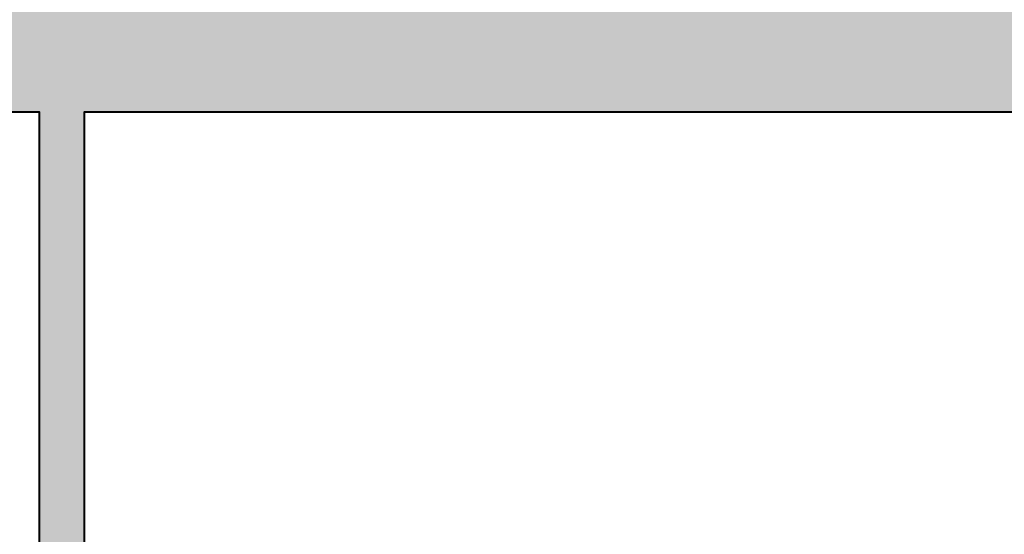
# Model space of a CAD drawing. Header units: inches. Extents: x -2078 to 109126, y -964 to 6385.
# Tile 226 of 256: x 37017 to 37128, y 3773 to 3831. Entities that reach past the tile are written whole.
import ezdxf

# ---------------------------------------------------------------- set-up
doc = ezdxf.new("R2010")
doc.units = ezdxf.units.IN
doc.header["$MEASUREMENT"] = 0
doc.layers.add('A-HATCH', color=9, linetype='Continuous')
doc.layers.add('A-WALL', color=3, linetype='Continuous', lineweight=40)

msp = doc.modelspace()

# ---------------------------------------------------------------- hatches: boundary and pattern name
at = {"layer": 'A-HATCH'}
h = msp.add_hatch(color=256, dxfattribs=at)
h.dxf.hatch_style = 1
h.paths.add_polyline_path([(37259.136, 3832.388), (37259.136, 3820.388), (37179.801, 3820.388), (37179.801, 3679.388), (37262.386, 3679.388), (37262.386, 3672.388), (37009.386, 3672.388), (37009.386, 3679.388), (37019.386, 3679.388), (37019.386, 3732.388), (37024.386, 3732.388), (37024.386, 3679.388), (37173.801, 3679.388), (37173.801, 3820.388), (37024.386, 3820.388), (37024.386, 3768.388), (37019.386, 3768.388), (37019.386, 3820.388), (36906.386, 3820.388), (36906.386, 3754.388), (36857.386, 3754.388), (36857.386, 3736.388), (36849.386, 3736.388), (36849.386, 3754.388), (36787.386, 3754.388), (36787.386, 3732.388), (36782.386, 3732.388), (36782.386, 3826.388), (36859.386, 3826.388), (36859.386, 3819.388), (36787.386, 3819.388), (36787.386, 3761.388), (36901.386, 3761.388), (36901.386, 3819.388), (36895.386, 3819.388), (36895.386, 3826.388), (36901.386, 3826.388), (36901.386, 3897.703), (36875.776, 3908.574), (36877.729, 3913.177), (37068.055, 3832.388)])

# ---------------------------------------------------------------- linework, layer by layer
at = {"layer": 'A-WALL'}
msp.add_lwpolyline([(37009.386, 3679.388), (37019.386, 3679.388), (37019.386, 3732.388), (37024.386, 3732.388), (37024.386, 3679.388), (37173.801, 3679.388), (37173.801, 3820.388), (37024.386, 3820.388), (37024.386, 3768.388), (37019.386, 3768.388), (37019.386, 3820.388), (36906.386, 3820.388)], dxfattribs=at)

doc.saveas('drawing.dxf')
